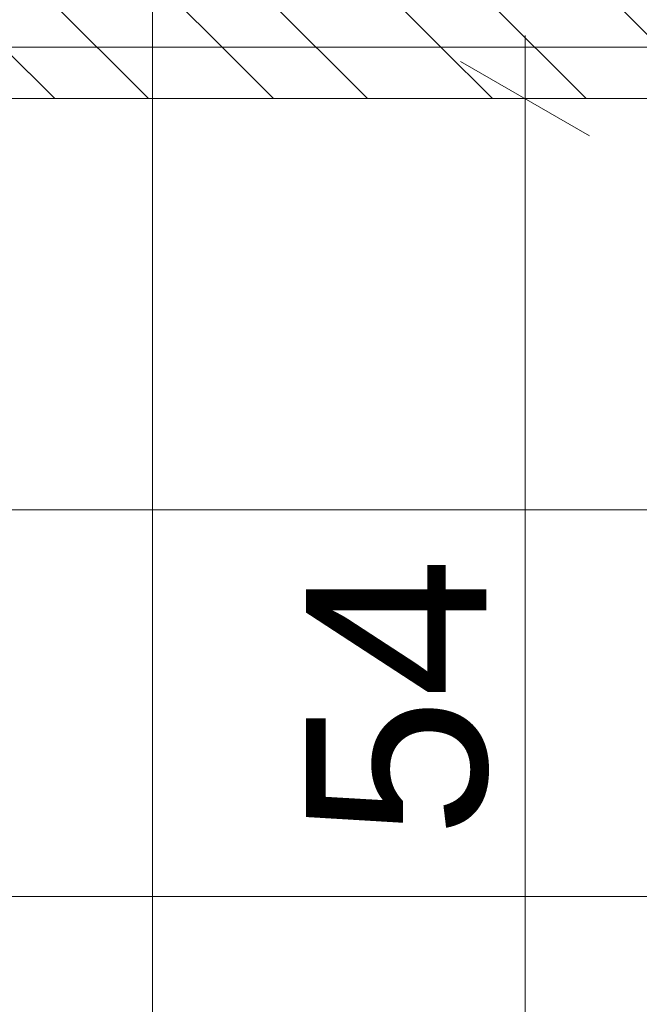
# Model space of a CAD drawing. Extents: x 180 to 5640, y 54 to 2910.
# Tile 12 of 20: x 1881 to 2001, y 1982 to 2173. Entities that reach past the tile are written whole.
import ezdxf
from ezdxf.xclip import XClip

# ---------------------------------------------------------------- set-up
doc = ezdxf.new("R2010")
doc.units = 0
doc.header["$MEASUREMENT"] = 0
doc.header["$XCLIPFRAME"] = 0
for name, color, linetype in [('399-W Wymiary i opisy', 7, 'Continuous'), ('460-K Stropy', 7, 'Continuous'), ('820-G Rysunki Obrazki', 7, 'Continuous'), ('824-G Wypełnienia RŚ', 7, 'Continuous')]:
    doc.layers.add(name, color=color, linetype=linetype)
doc.styles.add('STYL_AUTOMATYCZNY_2', font='arial.ttf')
pattern_1 = [(135, (-1693.87, 817.59), (21.2132, 21.2132), [])]

# ---------------------------------------------------------------- blocks, each defined once
blk = doc.blocks.new('Rysunek_1_1', base_point=(-1693.87, 817.59))
at = {"layer": '460-K Stropy', "linetype": 'Continuous', "lineweight": 13}
h = blk.add_hatch(dxfattribs=at)
h.set_pattern_fill('Ściany_istniejące_0001', color=8, style=0, pattern_type=2)
h.set_pattern_definition(pattern_1)
h.paths.add_polyline_path([(307.74, 2247.49), (307.74, 2167.49), (348.88, 2167.49), (2061.85, 2167.49), (2091.85, 2167.49), (2106.38, 2167.49), (2173.52, 2167.49), (2173.52, 2247.49)])
h = blk.add_hatch(dxfattribs=at)
h.set_pattern_fill('Ściany_istniejące_0001', color=8, style=0, pattern_type=2)
h.set_pattern_definition(pattern_1)
h.paths.add_polyline_path([(348.88, 2167.49), (348.88, 2157.49), (2061.85, 2157.49), (2061.85, 2167.49)])
at = {"layer": '824-G Wypełnienia RŚ', "linetype": 'Continuous', "lineweight": 13}
h = blk.add_hatch(dxfattribs=at)
h.set_pattern_fill('_Poza_zakresem_opracowan_3E', color=8, style=0, pattern_type=2)
h.set_pattern_definition([(135, (154.63, 684.32), (21.2132, 21.2132), [])])
h.paths.add_polyline_path([(2173.37, 2317.59), (307.74, 2317.59), (307.74, 529.86), (2173.37, 530.49), (2173.37, 2157.49), (2173.37, 2167.49)])
h.paths.add_polyline_path([(353.88, 2157.49), (2091.85, 2157.49), (2091.85, 817.59), (353.88, 817.59)], flags=0)
at = {"layer": '399-W Wymiary i opisy', "color": 154, "linetype": 'Continuous', "lineweight": 13, "ltscale": 0.5}
for p, q in [((1978.91, 2157.49), (1978.91, 2169.71)), ((1991.41, 2150.27), (1966.41, 2164.71)), ((1997.66, 2157.49), (1960.16, 2157.49)), ((1978.91, 1885.63), (1978.91, 2157.49)), ((353.88, 2077.76), (2055.6, 2077.76)), ((810.38, 2002.76), (2055.6, 2002.76))]:
    blk.add_line(p, q, dxfattribs=at)
at = {"layer": '460-K Stropy', "color": 7, "linetype": 'Continuous', "lineweight": 13, "ltscale": 0.5}
blk.add_line((2055.6, 2157.49), (353.88, 2157.49), dxfattribs=at)
at = {"layer": '460-K Stropy', "color": 7, "linetype": 'Continuous', "lineweight": 13, "ltscale": 0.5, "flags": 128}
blk.add_lwpolyline([(2173.52, 2167.49), (2106.38, 2167.49), (2091.85, 2167.49), (2061.85, 2167.49), (348.88, 2167.49), (307.74, 2167.49)], dxfattribs=at)
at = {"layer": '820-G Rysunki Obrazki', "color": 154, "linetype": 'Continuous', "lineweight": 13, "ltscale": 0.5}
blk.add_line((1906.66, 1624.19), (1906.66, 2376.63), dxfattribs=at)
at = {"layer": '824-G Wypełnienia RŚ', "color": 7, "linetype": 'Continuous', "lineweight": 13, "ltscale": 0.5, "flags": 128}
blk.add_lwpolyline([(353.88, 2157.49), (2091.85, 2157.49), (2091.85, 817.59), (353.88, 817.59)], close=True, dxfattribs=at)
at = {"layer": '399-W Wymiary i opisy', "color": 154, "linetype": 'Continuous', "lineweight": 13, "insert": (1971.91, 2014.14), "char_height": 35, "width": 53.3907, "attachment_point": 7, "rotation": 90, "style": 'STYL_AUTOMATYCZNY_2'}
blk.add_mtext('\\A1;{\\pql;\\fArial|b0|i0|c238|p0;\\W1.000000;54}', dxfattribs=at)

msp = doc.modelspace()

# ---------------------------------------------------------------- block references
at = {"layer": '820-G Rysunki Obrazki', "color": 7, "linetype": 'Continuous', "lineweight": 13, "ltscale": 0.1}
ref = msp.add_blockref('Rysunek_1_1', (-1693.87, 817.59), dxfattribs=at)
XClip(ref).set_block_clipping_path([(307.7351978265, 205.9574740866), (2556.3632209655, 2724.0588953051)])

doc.saveas('drawing.dxf')
